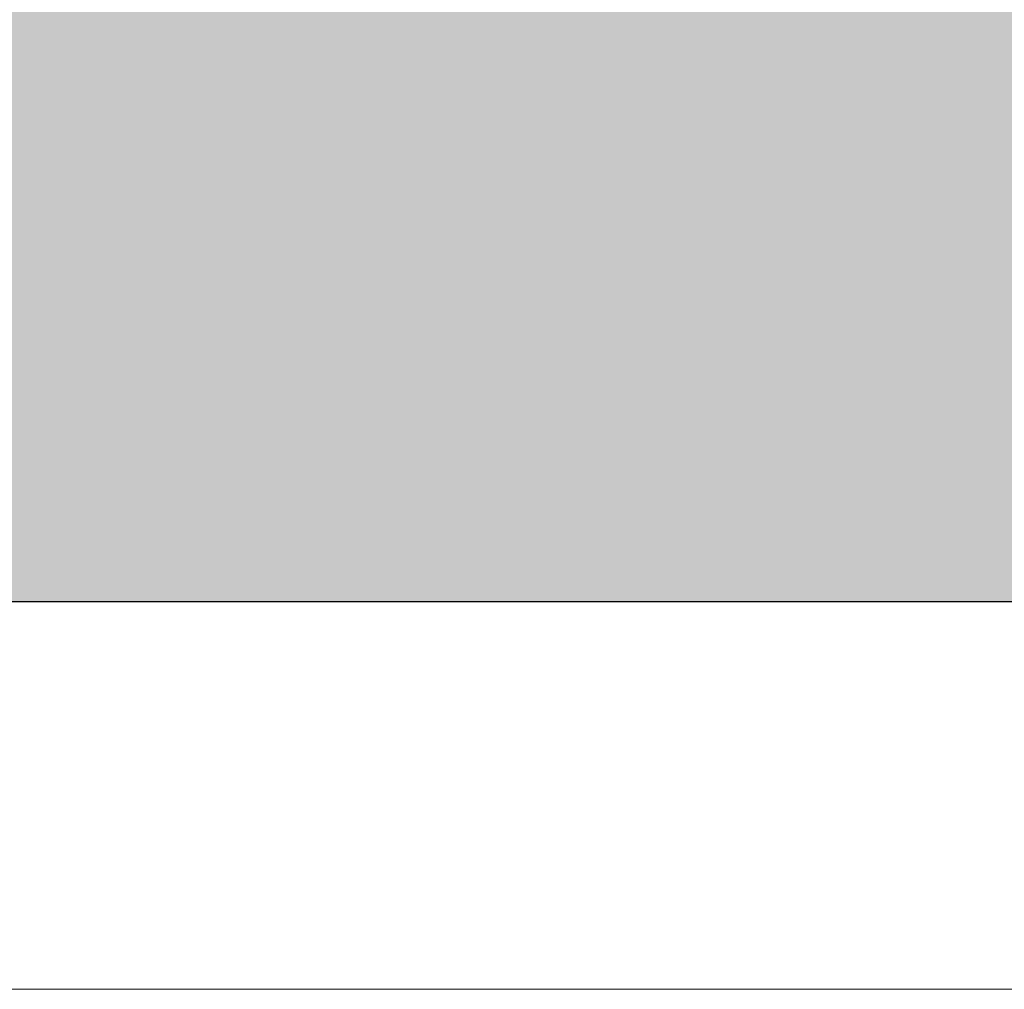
# Model space of a CAD drawing. Header units: millimetres. Extents: x 786 to 42540, y -7760 to 3796.
# Tile 106 of 256: x 21163 to 21417, y -6100 to -5850. Entities that reach past the tile are written whole.
import ezdxf

# ---------------------------------------------------------------- set-up
doc = ezdxf.new("R2010")
doc.units = ezdxf.units.MM
for name, color, linetype, lineweight in [('A-DETL-GENF', 7, 'Continuous', 13), ('A-FLOR', 7, 'Continuous', 13), ('A-FLOR-PATT', 7, 'Continuous', 25)]:
    doc.layers.add(name, color=color, linetype=linetype, lineweight=lineweight)

# ---------------------------------------------------------------- blocks, each defined once
blk = doc.blocks.new('Линия разрыва - М 1_50-5314776-Разрез по Рампе Р1_фрагмент пола')
at = {"layer": 'A-DETL-GENF', "lineweight": 5}
blk.add_line((80487.61, -6100), (61994.54, -6100), dxfattribs=at)

msp = doc.modelspace()

# ---------------------------------------------------------------- hatches: boundary and pattern name
at = {"layer": 'A-FLOR-PATT', "lineweight": 5}
h = msp.add_hatch(dxfattribs=at)
h.set_pattern_fill('FP_8', color=256, style=0, pattern_type=2)
h.set_pattern_definition([(45, (48694.21, -5700), (-114.04925, 114.04925), []), (45, (48808.26, -5700), (-114.04925, 114.04925), [201.613, -40.323, 3.353, -36.97])])
h.paths.add_polyline_path([(20634.81, -6000), (37190.27, -6000), (37190.27, -5750), (20634.81, -5750)])

# ---------------------------------------------------------------- linework, layer by layer
at = {"layer": 'A-FLOR', "lineweight": 25}
msp.add_line((20634.81, -6000), (37190.27, -6000), dxfattribs=at)

# ---------------------------------------------------------------- block references
at = {"layer": 'A-DETL-GENF'}
msp.add_blockref('Линия разрыва - М 1_50-5314776-Разрез по Рампе Р1_фрагмент пола', (-41359.73, 0), dxfattribs=at)

doc.saveas('drawing.dxf')
